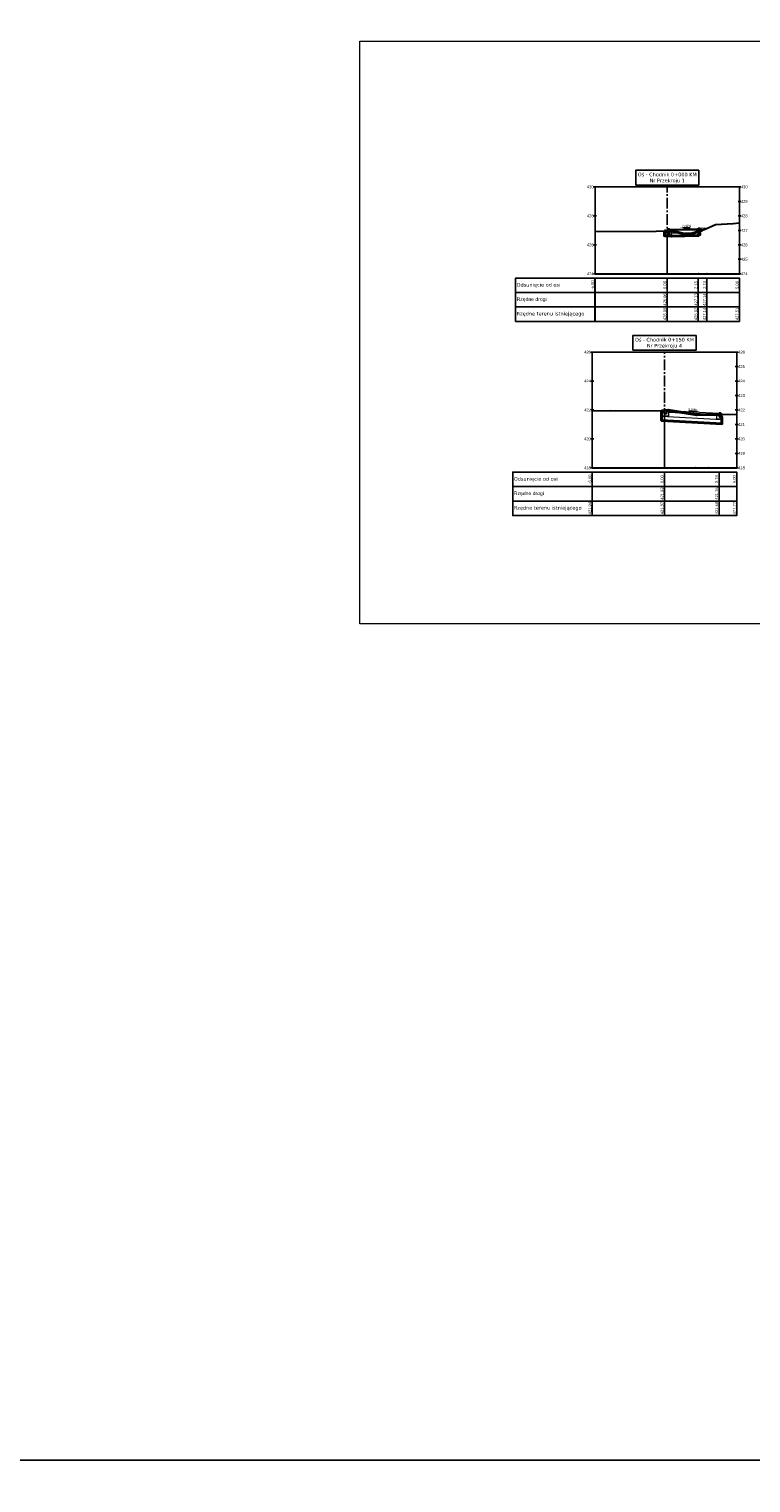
# Model space of a CAD drawing. Header units: metres. Extents: x 7331444 to 14836576, y 5479641 to 11132379.
# Tile 48 of 53: x 7419236 to 7419286, y 5566221 to 5566322. Entities that reach past the tile are written whole.
import ezdxf
from ezdxf.enums import TextEntityAlignment as Align

# ---------------------------------------------------------------- set-up
doc = ezdxf.new("R2010")
doc.units = ezdxf.units.M
doc.linetypes.add('CENTER2', pattern=[1.125, 0.75, -0.125, 0.125, -0.125])
doc.layers.add('#D-Szczegóły 1do10', color=7, linetype='Continuous', lineweight=20)
doc.layers.add('$Szczegóły', color=7, linetype='Continuous', lineweight=13)
for name, color, linetype in [('C-DROGI-PRZEKROJE', 7, 'Continuous'), ('C-DROGI-PRZEKROJE-WIDOKI', 7, 'Continuous'), ('C-DROGI-PRZEKROJE-WIDOKI-ETYKIETY', 7, 'Continuous'), ('GP_D_rzędne', 7, 'Continuous')]:
    doc.layers.add(name, color=color, linetype=linetype)
doc.styles.add('opis_50', font='arial.ttf', dxfattribs={"width": 0.9, "height": 0.125})

# ---------------------------------------------------------------- blocks, each defined once
blk = doc.blocks.new('*U857')
at = {"layer": 'C-DROGI-PRZEKROJE', "color": 74, "linetype": 'Continuous', "lineweight": 30}
blk.add_lwpolyline([(7418867.15, 5565822.36), (7418871.39, 5565822.38), (7418872.07, 5565822.41), (7418872.15, 5565822.4), (7418872.33, 5565822.39), (7418872.54, 5565822.39), (7418873.25, 5565822.22), (7418873.59, 5565822.13), (7418874.77, 5565822.52), (7418875.49, 5565822.85), (7418876.72, 5565822.92), (7418877.15, 5565822.96)], dxfattribs=at)
blk = doc.blocks.new('*U853')
at = {"layer": 'C-DROGI-PRZEKROJE-WIDOKI-ETYKIETY', "color": 7, "linetype": 'Continuous', "lineweight": -3}
blk.add_line((7418872.15, 5565819.14), (7418872.15, 5565816.14), dxfattribs=at)
at = {"layer": 'C-DROGI-PRZEKROJE-WIDOKI-ETYKIETY', "color": 75, "linetype": 'Continuous', "lineweight": -3}
blk.add_circle((7418872.15, 5565819.44), 0.015, dxfattribs=at)
at = {"layer": 'C-DROGI-PRZEKROJE-WIDOKI-ETYKIETY', "color": 7, "linetype": 'Continuous', "lineweight": -3, "char_height": 0.2, "attachment_point": 5, "rotation": 90}
for s, insert in [('{\\fArial|b0|i0|c238|p34;0.00}', (7418871.99, 5565818.66)), ('{\\fArial|b0|i0|c238|p34;426.96}', (7418871.99, 5565816.66))]:
    blk.add_mtext(s, dxfattribs=dict(at, insert=insert))
at = {"layer": 'C-DROGI-PRZEKROJE-WIDOKI-ETYKIETY', "color": 1, "linetype": 'Continuous', "lineweight": -3, "insert": (7418871.99, 5565817.66), "char_height": 0.2, "attachment_point": 5, "rotation": 90}
blk.add_mtext('{\\fArial|b0|i0|c238|p34;426.96}', dxfattribs=at)
blk = doc.blocks.new('*U850')
at = {"layer": 'C-DROGI-PRZEKROJE-WIDOKI-ETYKIETY', "color": 7, "linetype": 'Continuous', "lineweight": -3}
blk.add_line((7418877.15, 5565819.14), (7418877.15, 5565816.14), dxfattribs=at)
at = {"layer": 'C-DROGI-PRZEKROJE-WIDOKI-ETYKIETY', "color": 75, "linetype": 'Continuous', "lineweight": -3}
blk.add_circle((7418877.15, 5565819.44), 0.015, dxfattribs=at)
at = {"layer": 'C-DROGI-PRZEKROJE-WIDOKI-ETYKIETY', "color": 7, "linetype": 'Continuous', "lineweight": -3, "char_height": 0.2, "attachment_point": 5, "rotation": 90}
for s, insert in [('{\\fArial|b0|i0|c238|p34;5.00}', (7418876.99, 5565818.66)), ('{\\fArial|b0|i0|c238|p34;427.51}', (7418876.99, 5565816.66))]:
    blk.add_mtext(s, dxfattribs=dict(at, insert=insert))
at = {"layer": 'C-DROGI-PRZEKROJE-WIDOKI-ETYKIETY', "color": 1, "linetype": 'Continuous', "lineweight": -3, "insert": (7418876.99, 5565817.66), "char_height": 0.2, "attachment_point": 5, "rotation": 90}
blk.add_mtext('{\\fArial|b0|i0|c238|p34;}', dxfattribs=at)
blk = doc.blocks.new('*U849')
at = {"layer": 'C-DROGI-PRZEKROJE-WIDOKI-ETYKIETY', "color": 7, "linetype": 'Continuous', "lineweight": -3}
blk.add_line((7418867.15, 5565819.14), (7418867.15, 5565816.14), dxfattribs=at)
at = {"layer": 'C-DROGI-PRZEKROJE-WIDOKI-ETYKIETY', "color": 75, "linetype": 'Continuous', "lineweight": -3}
blk.add_circle((7418867.15, 5565819.44), 0.015, dxfattribs=at)
at = {"layer": 'C-DROGI-PRZEKROJE-WIDOKI-ETYKIETY', "color": 7, "linetype": 'Continuous', "lineweight": -3, "char_height": 0.2, "attachment_point": 5, "rotation": 90}
for s, insert in [('{\\fArial|b0|i0|c238|p34;-5.00}', (7418866.99, 5565818.66)), ('{\\fArial|b0|i0|c238|p34;}', (7418866.99, 5565816.66))]:
    blk.add_mtext(s, dxfattribs=dict(at, insert=insert))
at = {"layer": 'C-DROGI-PRZEKROJE-WIDOKI-ETYKIETY', "color": 1, "linetype": 'Continuous', "lineweight": -3, "insert": (7418866.99, 5565817.66), "char_height": 0.2, "attachment_point": 5, "rotation": 90}
blk.add_mtext('{\\fArial|b0|i0|c238|p34;}', dxfattribs=at)
blk = doc.blocks.new('*U844')
at = {"layer": 'C-DROGI-PRZEKROJE-WIDOKI-ETYKIETY', "color": 7, "linetype": 'Continuous', "lineweight": -3}
blk.add_line((7418866.96, 5565805.72), (7418866.96, 5565802.72), dxfattribs=at)
at = {"layer": 'C-DROGI-PRZEKROJE-WIDOKI-ETYKIETY', "color": 75, "linetype": 'Continuous', "lineweight": -3}
blk.add_circle((7418866.96, 5565806.02), 0.015, dxfattribs=at)
at = {"layer": 'C-DROGI-PRZEKROJE-WIDOKI-ETYKIETY', "color": 7, "linetype": 'Continuous', "lineweight": -3, "char_height": 0.2, "attachment_point": 5, "rotation": 90}
for s, insert in [('{\\fArial|b0|i0|c238|p34;-5.00}', (7418866.8, 5565805.23)), ('{\\fArial|b0|i0|c238|p34;421.94}', (7418866.8, 5565803.23))]:
    blk.add_mtext(s, dxfattribs=dict(at, insert=insert))
at = {"layer": 'C-DROGI-PRZEKROJE-WIDOKI-ETYKIETY', "color": 1, "linetype": 'Continuous', "lineweight": -3, "insert": (7418866.8, 5565804.23), "char_height": 0.2, "attachment_point": 5, "rotation": 90}
blk.add_mtext('{\\fArial|b0|i0|c238|p34;}', dxfattribs=at)
blk = doc.blocks.new('*U843')
at = {"layer": 'C-DROGI-PRZEKROJE-WIDOKI-ETYKIETY', "color": 7, "linetype": 'Continuous', "lineweight": -3}
blk.add_line((7418876.96, 5565805.72), (7418876.96, 5565802.72), dxfattribs=at)
at = {"layer": 'C-DROGI-PRZEKROJE-WIDOKI-ETYKIETY', "color": 75, "linetype": 'Continuous', "lineweight": -3}
blk.add_circle((7418876.96, 5565806.02), 0.015, dxfattribs=at)
at = {"layer": 'C-DROGI-PRZEKROJE-WIDOKI-ETYKIETY', "color": 7, "linetype": 'Continuous', "lineweight": -3, "char_height": 0.2, "attachment_point": 5, "rotation": 90}
for s, insert in [('{\\fArial|b0|i0|c238|p34;5.00}', (7418876.8, 5565805.23)), ('{\\fArial|b0|i0|c238|p34;421.72}', (7418876.8, 5565803.23))]:
    blk.add_mtext(s, dxfattribs=dict(at, insert=insert))
at = {"layer": 'C-DROGI-PRZEKROJE-WIDOKI-ETYKIETY', "color": 1, "linetype": 'Continuous', "lineweight": -3, "insert": (7418876.8, 5565804.23), "char_height": 0.2, "attachment_point": 5, "rotation": 90}
blk.add_mtext('{\\fArial|b0|i0|c238|p34;}', dxfattribs=at)
blk = doc.blocks.new('SPADEK')
blk.add_hatch(color=256).paths.add_polyline_path([(-1.65, 0.42), (-2.8, 0.3), (-1.65, 0.18)])
blk.add_line((-1.65, 0.3), (1.65, 0.3))
at = {"width": 0.7}
blk.add_attdef('SPADEK', text='', height=1, dxfattribs=at).set_placement((0, 0), align=Align.BOTTOM_CENTER)

msp = doc.modelspace()

# ---------------------------------------------------------------- linework, layer by layer
at = {"layer": '#D-Szczegóły 1do10', "lineweight": 30}
for p, q in [((7419279.994, 5566295.232), (7419279.994, 5566295.412)), ((7419280.144, 5566295.232), (7419279.994, 5566295.232)), ((7419280.034, 5566295.452), (7419280.144, 5566295.452)), ((7419280.144, 5566295.452), (7419280.144, 5566295.232))]:
    msp.add_line(p, q, dxfattribs=at)
at = {"layer": '#D-Szczegóły 1do10'}
msp.add_lwpolyline([(7419258.918, 5566320.986), (7419347.212, 5566320.986), (7419347.212, 5566280.682), (7419258.918, 5566280.682)], close=True, dxfattribs=at)
at = {"layer": '#D-Szczegóły 1do10', "flags": 128}
for points in [[(7419283.624, 5566294.88), (7419283.624, 5566295.13), (7419283.774, 5566295.13)], [(7419283.774, 5566295.03), (7419283.774, 5566294.98), (7419283.974, 5566294.98)], [(7419283.924, 5566295.03), (7419283.974, 5566294.98)], [(7419283.974, 5566294.98), (7419283.974, 5566294.88)], [(7419283.624, 5566294.88), (7419283.974, 5566294.88)]]:
    msp.add_lwpolyline(points, dxfattribs=at)
at = {"layer": '#D-Szczegóły 1do10', "lineweight": 30, "flags": 128}
msp.add_lwpolyline([(7419283.774, 5566295.25), (7419283.774, 5566295.03), (7419283.924, 5566295.03), (7419283.924, 5566295.21, 0.4142136), (7419283.884, 5566295.25), (7419283.774, 5566295.25)], format="xyb", dxfattribs=at)
at = {"layer": '#D-Szczegóły 1do10', "lineweight": 30}
msp.add_arc((7419280.034, 5566295.412), 0.04, 90, 180, dxfattribs=at)
at = {"layer": '$Szczegóły'}
for p, q in [((7419280.337, 5566307.997), (7419282.337, 5566308.037)), ((7419280.187, 5566307.767), (7419279.987, 5566307.767)), ((7419280.187, 5566307.737), (7419279.987, 5566307.737)), ((7419280.337, 5566307.938), (7419282.337, 5566307.977)), ((7419280.338, 5566307.908), (7419282.337, 5566307.947)), ((7419280.487, 5566307.71), (7419282.337, 5566307.747)), ((7419280.487, 5566307.51), (7419282.337, 5566307.547)), ((7419279.994, 5566295.311), (7419279.794, 5566295.311)), ((7419279.994, 5566295.281), (7419279.794, 5566295.281)), ((7419279.794, 5566295.061), (7419283.974, 5566294.828)), ((7419280.144, 5566295.452), (7419283.774, 5566295.25)), ((7419280.292, 5566295.334), (7419283.768, 5566295.14)), ((7419280.294, 5566295.364), (7419283.769, 5566295.17)), ((7419279.794, 5566294.76), (7419283.974, 5566294.527))]:
    msp.add_line(p, q, dxfattribs=at)
at = {"layer": '$Szczegóły', "lineweight": 30, "flags": 128}
msp.add_lwpolyline([(7419282.337, 5566308.047), (7419282.417, 5566308.047), (7419282.417, 5566307.747), (7419282.337, 5566307.747), (7419282.337, 5566308.047)], dxfattribs=at)
at = {"layer": '$Szczegóły', "flags": 128}
for points in [[(7419282.417, 5566308.047), (7419283.01, 5566308.079)], [(7419279.987, 5566307.847), (7419279.987, 5566307.537), (7419280.487, 5566307.537), (7419280.487, 5566307.837), (7419280.337, 5566307.837)], [(7419280.337, 5566307.687), (7419280.337, 5566307.637), (7419280.187, 5566307.637)], [(7419280.187, 5566307.687), (7419280.187, 5566307.637)], [(7419280.337, 5566307.997), (7419280.337, 5566307.987)], [(7419280.487, 5566307.537), (7419280.487, 5566307.51)], [(7419282.302, 5566307.617), (7419282.452, 5566307.617), (7419282.452, 5566307.717), (7419282.302, 5566307.717), (7419282.302, 5566307.617)], [(7419282.337, 5566307.547), (7419282.337, 5566307.617)], [(7419282.417, 5566307.897), (7419282.561, 5566307.905)], [(7419279.794, 5566295.391), (7419279.794, 5566295.081), (7419280.294, 5566295.081), (7419280.294, 5566295.381), (7419280.144, 5566295.381)], [(7419279.794, 5566295.081), (7419279.794, 5566294.76)], [(7419280.144, 5566295.232), (7419280.144, 5566295.182), (7419279.994, 5566295.182)], [(7419279.994, 5566295.232), (7419279.994, 5566295.182)], [(7419283.974, 5566294.88), (7419283.974, 5566294.527)]]:
    msp.add_lwpolyline(points, dxfattribs=at)
at = {"layer": '$Szczegóły'}
for points in [[(7419280.187, 5566307.847), (7419279.987, 5566307.847), (7419279.987, 5566307.868)], [(7419280.087, 5566307.847), (7419280.087, 5566307.767)], [(7419279.994, 5566295.391), (7419279.794, 5566295.391), (7419279.794, 5566295.415)], [(7419279.894, 5566295.391), (7419279.894, 5566295.311)]]:
    msp.add_lwpolyline(points, dxfattribs=at)
at = {"layer": '$Szczegóły', "lineweight": 30, "flags": 128}
msp.add_lwpolyline([(7419280.337, 5566307.687), (7419280.337, 5566307.987), (7419280.217, 5566307.987), (7419280.187, 5566307.867), (7419280.187, 5566307.687)], close=True, dxfattribs=at)
at = {"layer": '$Szczegóły', "flags": 128}
msp.add_lwpolyline([(7419282.337, 5566307.747), (7419282.302, 5566307.717), (7419282.452, 5566307.717), (7419282.417, 5566307.747)], close=True, dxfattribs=at)
at = {"color": 6}
msp.add_lwpolyline([(7418228.305, 5566881.949), (7419998.533, 5566881.949), (7419998.533, 5566222.848), (7418228.305, 5566222.848)], close=True, dxfattribs=at)
at = {"color": 1, "lineweight": 40, "flags": 128}
for points in [[(7419279.987, 5566307.868), (7419279.989, 5566307.537), (7419280.487, 5566307.537), (7419280.487, 5566307.495), (7419282.337, 5566307.547), (7419282.337, 5566307.617), (7419282.452, 5566307.617), (7419282.452, 5566307.717), (7419282.417, 5566307.747), (7419282.417, 5566307.857), (7419281.623, 5566307.589), (7419280.575, 5566307.849), (7419280.108, 5566307.873), (7419279.987, 5566307.868)], [(7419279.794, 5566295.415), (7419279.796, 5566294.76), (7419283.974, 5566294.527), (7419283.974, 5566294.98), (7419283.924, 5566295.03), (7419283.924, 5566295.18), (7419282.243, 5566295.149), (7419280.249, 5566295.47), (7419279.973, 5566295.441), (7419279.862, 5566295.415), (7419279.794, 5566295.415)]]:
    msp.add_lwpolyline(points, dxfattribs=at)
at = {"color": 5, "lineweight": 40, "flags": 128}
msp.add_lwpolyline([(7419282.417, 5566307.897), (7419282.59, 5566307.915), (7419282.417, 5566307.857), (7419282.417, 5566307.897)], dxfattribs=at)
at = {"color": 6, "lineweight": 50}
msp.add_circle((7417939.891, 5566137.208), 86496.154, dxfattribs=at)
at = {"layer": 'C-DROGI-PRZEKROJE', "color": 74, "linetype": 'Continuous', "lineweight": 30}
msp.add_lwpolyline([(7419274.994, 5566295.426), (7419276.232, 5566295.435), (7419279.886, 5566295.415), (7419279.994, 5566295.448), (7419280.249, 5566295.47), (7419280.318, 5566295.46), (7419281.024, 5566295.317), (7419282.243, 5566295.149), (7419284.994, 5566295.2)], dxfattribs=at)
at = {"layer": 'C-DROGI-PRZEKROJE-WIDOKI', "color": 7, "linetype": 'Continuous', "lineweight": -3}
for p, q in [((7419275.087, 5566310.906), (7419275.287, 5566310.906)), ((7419275.187, 5566304.906), (7419275.187, 5566310.906)), ((7419275.187, 5566310.906), (7419285.187, 5566310.906)), ((7419285.087, 5566310.906), (7419285.287, 5566310.906)), ((7419285.187, 5566304.906), (7419285.187, 5566310.906)), ((7419285.087, 5566309.906), (7419285.287, 5566309.906)), ((7419275.087, 5566308.906), (7419275.287, 5566308.906)), ((7419285.087, 5566308.906), (7419285.287, 5566308.906)), ((7419285.087, 5566307.906), (7419285.287, 5566307.906)), ((7419275.087, 5566306.906), (7419275.287, 5566306.906)), ((7419285.087, 5566306.906), (7419285.287, 5566306.906)), ((7419285.087, 5566305.906), (7419285.287, 5566305.906)), ((7419275.087, 5566304.906), (7419275.287, 5566304.906)), ((7419285.087, 5566304.906), (7419285.287, 5566304.906)), ((7419274.894, 5566299.482), (7419275.094, 5566299.482)), ((7419274.994, 5566291.482), (7419274.994, 5566299.482)), ((7419274.994, 5566299.482), (7419284.994, 5566299.482)), ((7419284.894, 5566299.482), (7419285.094, 5566299.482)), ((7419284.994, 5566291.482), (7419284.994, 5566299.482)), ((7419284.894, 5566298.482), (7419285.094, 5566298.482)), ((7419274.894, 5566297.482), (7419275.094, 5566297.482)), ((7419284.894, 5566297.482), (7419285.094, 5566297.482)), ((7419284.894, 5566296.482), (7419285.094, 5566296.482)), ((7419274.894, 5566295.482), (7419275.094, 5566295.482)), ((7419284.894, 5566295.482), (7419285.094, 5566295.482)), ((7419284.894, 5566294.482), (7419285.094, 5566294.482)), ((7419274.894, 5566293.482), (7419275.094, 5566293.482)), ((7419284.894, 5566293.482), (7419285.094, 5566293.482)), ((7419284.894, 5566292.482), (7419285.094, 5566292.482)), ((7419274.894, 5566291.482), (7419275.094, 5566291.482)), ((7419284.894, 5566291.482), (7419285.094, 5566291.482))]:
    msp.add_line(p, q, dxfattribs=at)
at = {"layer": 'C-DROGI-PRZEKROJE-WIDOKI', "color": 7, "linetype": 'CENTER2', "lineweight": -3}
for p, q in [((7419280.187, 5566304.906), (7419280.187, 5566310.906)), ((7419279.994, 5566291.482), (7419279.994, 5566299.482))]:
    msp.add_line(p, q, dxfattribs=at)
at = {"layer": 'C-DROGI-PRZEKROJE-WIDOKI', "color": 9, "linetype": 'Continuous', "lineweight": -3}
for p, q in [((7419285.187, 5566304.906), (7419285.187, 5566308.419)), ((7419275.187, 5566304.906), (7419275.187, 5566307.827)), ((7419280.187, 5566304.906), (7419280.187, 5566307.867)), ((7419280.187, 5566304.906), (7419280.187, 5566307.867)), ((7419274.994, 5566291.482), (7419274.994, 5566295.426)), ((7419279.994, 5566291.482), (7419279.994, 5566295.448)), ((7419279.994, 5566291.482), (7419279.994, 5566295.448)), ((7419284.994, 5566291.482), (7419284.994, 5566295.2))]:
    msp.add_line(p, q, dxfattribs=at)
at = {"layer": 'C-DROGI-PRZEKROJE-WIDOKI', "color": 7, "linetype": 'Continuous', "lineweight": 30}
for p, q in [((7419275.187, 5566304.906), (7419285.187, 5566304.906)), ((7419274.994, 5566291.482), (7419284.994, 5566291.482))]:
    msp.add_line(p, q, dxfattribs=at)
at = {"layer": 'C-DROGI-PRZEKROJE-WIDOKI', "color": 7, "linetype": 'Continuous', "lineweight": -3}
for points in [[(7419278.004, 5566311.031), (7419282.371, 5566311.031), (7419282.371, 5566312.061), (7419278.004, 5566312.061)], [(7419275.187, 5566303.606), (7419275.187, 5566304.606), (7419269.687, 5566304.606), (7419269.687, 5566303.606)], [(7419275.187, 5566303.606), (7419285.187, 5566303.606), (7419285.187, 5566304.606), (7419275.187, 5566304.606)], [(7419275.187, 5566302.606), (7419275.187, 5566303.606), (7419269.687, 5566303.606), (7419269.687, 5566302.606)], [(7419275.187, 5566302.606), (7419285.187, 5566302.606), (7419285.187, 5566303.606), (7419275.187, 5566303.606)], [(7419275.187, 5566301.606), (7419275.187, 5566302.606), (7419269.687, 5566302.606), (7419269.687, 5566301.606)], [(7419275.187, 5566301.606), (7419285.187, 5566301.606), (7419285.187, 5566302.606), (7419275.187, 5566302.606)], [(7419277.811, 5566299.607), (7419282.177, 5566299.607), (7419282.177, 5566300.638), (7419277.811, 5566300.638)], [(7419274.994, 5566290.182), (7419274.994, 5566291.182), (7419269.494, 5566291.182), (7419269.494, 5566290.182)], [(7419274.994, 5566290.182), (7419284.994, 5566290.182), (7419284.994, 5566291.182), (7419274.994, 5566291.182)], [(7419274.994, 5566289.182), (7419274.994, 5566290.182), (7419269.494, 5566290.182), (7419269.494, 5566289.182)], [(7419274.994, 5566289.182), (7419284.994, 5566289.182), (7419284.994, 5566290.182), (7419274.994, 5566290.182)], [(7419274.994, 5566288.182), (7419274.994, 5566289.182), (7419269.494, 5566289.182), (7419269.494, 5566288.182)], [(7419274.994, 5566288.182), (7419284.994, 5566288.182), (7419284.994, 5566289.182), (7419274.994, 5566289.182)]]:
    msp.add_3dface(points, dxfattribs=at)
at = {"layer": 'C-DROGI-PRZEKROJE-WIDOKI-ETYKIETY', "color": 7, "linetype": 'Continuous', "lineweight": -3}
for p, q in [((7419282.337, 5566304.606), (7419282.337, 5566301.606)), ((7419282.929, 5566304.606), (7419282.929, 5566301.606)), ((7419279.994, 5566291.182), (7419279.994, 5566288.182)), ((7419283.774, 5566291.182), (7419283.774, 5566288.182))]:
    msp.add_line(p, q, dxfattribs=at)
at = {"layer": 'C-DROGI-PRZEKROJE-WIDOKI-ETYKIETY', "color": 75, "linetype": 'Continuous', "lineweight": -3}
for centre in [(7419282.337, 5566304.906), (7419282.929, 5566304.906), (7419279.994, 5566291.482), (7419282.144, 5566291.482), (7419283.025, 5566291.482)]:
    msp.add_circle(centre, 0.015, dxfattribs=at)

# ---------------------------------------------------------------- block references
at = {"layer": '$Szczegóły'}
ref = msp.add_blockref('SPADEK', (7419281.518, 5566308.059), dxfattribs=dict(at, xscale=0.1593266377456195, yscale=0.1593266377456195, zscale=1.274613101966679, rotation=1.095644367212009))
ref.add_attrib('SPADEK', '2,00%', dxfattribs={"layer": 'GP_D_rzędne', "height": 0.1593, "rotation": 1.09564, "style": 'opis_50', "width": 0.8}).set_placement((7419281.522, 5566308.083), align=Align.BOTTOM_CENTER)
ref = msp.add_blockref('SPADEK', (7419281.95, 5566295.353), dxfattribs=dict(at, xscale=-0.1593266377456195, yscale=0.1593266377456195, zscale=1.274613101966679, rotation=357.0225413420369))
ref.add_attrib('SPADEK', '5,00%', dxfattribs={"layer": 'GP_D_rzędne', "height": 0.1593, "rotation": 357.02254, "style": 'opis_50', "width": 0.8}).set_placement((7419281.952, 5566295.377), align=Align.BOTTOM_CENTER)
at = {"layer": 'C-DROGI-PRZEKROJE', "color": 7, "linetype": 'Continuous', "lineweight": -3}
msp.add_blockref('*U857', (408.033, 485.463), dxfattribs=at)
at = {"layer": 'C-DROGI-PRZEKROJE-WIDOKI-ETYKIETY', "color": 7, "linetype": 'Continuous', "lineweight": -3}
for name in ['*U849', '*U853', '*U850', '*U844', '*U843']:
    msp.add_blockref(name, (408.033, 485.463), dxfattribs=at)

# ---------------------------------------------------------------- texts
at = {"layer": 'C-DROGI-PRZEKROJE-WIDOKI', "color": 7, "linetype": 'Continuous', "lineweight": -3}
for s, insert, char_height, attachment_point in [('430', (7419275.087, 5566310.906), 0.2, 6), ('{\\fVerdana|b0|i0|c0|p34;Oś - Chodnik 0+000\\fVerdana|b0|i0|c238|p34; KM\\fVerdana|b0|i0|c0|p34;\\PNr Przekroju 1}', (7419280.187, 5566311.156), 0.25, 8), ('430', (7419285.287, 5566310.906), 0.2, 4), ('429', (7419285.287, 5566309.906), 0.2, 4), ('428', (7419275.087, 5566308.906), 0.2, 6), ('428', (7419285.287, 5566308.906), 0.2, 4), ('427', (7419285.287, 5566307.906), 0.2, 4), ('426', (7419275.087, 5566306.906), 0.2, 6), ('426', (7419285.287, 5566306.906), 0.2, 4), ('425', (7419285.287, 5566305.906), 0.2, 4), ('424', (7419275.087, 5566304.906), 0.2, 6), ('424', (7419285.287, 5566304.906), 0.2, 4), ('{\\fVerdana|b0|i0|c238|p34;Odsunięcie od osi}', (7419269.762, 5566304.106), 0.25, 4), ('{\\fArial|b0|i0|c238|p34;Rzędne drogi}', (7419269.762, 5566303.106), 0.25, 4), ('{\\fVerdana|b0|i0|c238|p34;Rzędne terenu istniejącego}', (7419269.762, 5566302.106), 0.25, 4), ('{\\fVerdana|b0|i0|c238|p34;Oś - Chodnik 0+150 KM\\PNr Przekroju 4}', (7419279.994, 5566299.732), 0.25, 8), ('426', (7419274.894, 5566299.482), 0.2, 6), ('426', (7419285.094, 5566299.482), 0.2, 4), ('425', (7419285.094, 5566298.482), 0.2, 4), ('424', (7419274.894, 5566297.482), 0.2, 6), ('424', (7419285.094, 5566297.482), 0.2, 4), ('423', (7419285.094, 5566296.482), 0.2, 4), ('422', (7419274.894, 5566295.482), 0.2, 6), ('422', (7419285.094, 5566295.482), 0.2, 4), ('421', (7419285.094, 5566294.482), 0.2, 4), ('420', (7419274.894, 5566293.482), 0.2, 6), ('420', (7419285.094, 5566293.482), 0.2, 4), ('419', (7419285.094, 5566292.482), 0.2, 4), ('418', (7419274.894, 5566291.482), 0.2, 6), ('418', (7419285.094, 5566291.482), 0.2, 4), ('{\\fVerdana|b0|i0|c238|p34;Odsunięcie od osi}', (7419269.569, 5566290.682), 0.25, 4), ('{\\fArial|b0|i0|c238|p34;Rzędne drogi}', (7419269.569, 5566289.682), 0.25, 4), ('{\\fVerdana|b0|i0|c238|p34;Rzędne terenu istniejącego}', (7419269.569, 5566288.682), 0.25, 4)]:
    msp.add_mtext(s, dxfattribs=dict(at, insert=insert, char_height=char_height, attachment_point=attachment_point))
at = {"layer": 'C-DROGI-PRZEKROJE-WIDOKI-ETYKIETY', "color": 7, "linetype": 'Continuous', "lineweight": -3, "char_height": 0.2, "attachment_point": 5, "rotation": 90}
for s, insert in [('{\\fArial|b0|i0|c238|p34;2.15}', (7419282.172, 5566304.121)), ('{\\fArial|b0|i0|c238|p34;2.74}', (7419282.764, 5566304.121)), ('{\\fArial|b0|i0|c238|p34;426.92}', (7419282.172, 5566302.121)), ('{\\fArial|b0|i0|c238|p34;427.14}', (7419282.764, 5566302.121)), ('{\\fArial|b0|i0|c238|p34;0.00}', (7419279.829, 5566290.697)), ('{\\fArial|b0|i0|c238|p34;3.78}', (7419283.609, 5566290.697)), ('{\\fArial|b0|i0|c238|p34;421.97}', (7419279.829, 5566288.697)), ('{\\fArial|b0|i0|c238|p34;421.68}', (7419283.609, 5566288.697))]:
    msp.add_mtext(s, dxfattribs=dict(at, insert=insert))
at = {"layer": 'C-DROGI-PRZEKROJE-WIDOKI-ETYKIETY', "color": 1, "linetype": 'Continuous', "lineweight": -3, "char_height": 0.2, "attachment_point": 5, "rotation": 90}
for s, insert in [('{\\fArial|b0|i0|c238|p34;427.13}', (7419282.172, 5566303.121)), ('{\\fArial|b0|i0|c238|p34;427.14}', (7419282.764, 5566303.113)), ('{\\fArial|b0|i0|c238|p34;421.93}', (7419279.829, 5566289.697)), ('{\\fArial|b0|i0|c238|p34;421.76}', (7419283.609, 5566289.697))]:
    msp.add_mtext(s, dxfattribs=dict(at, insert=insert))

doc.saveas('drawing.dxf')
